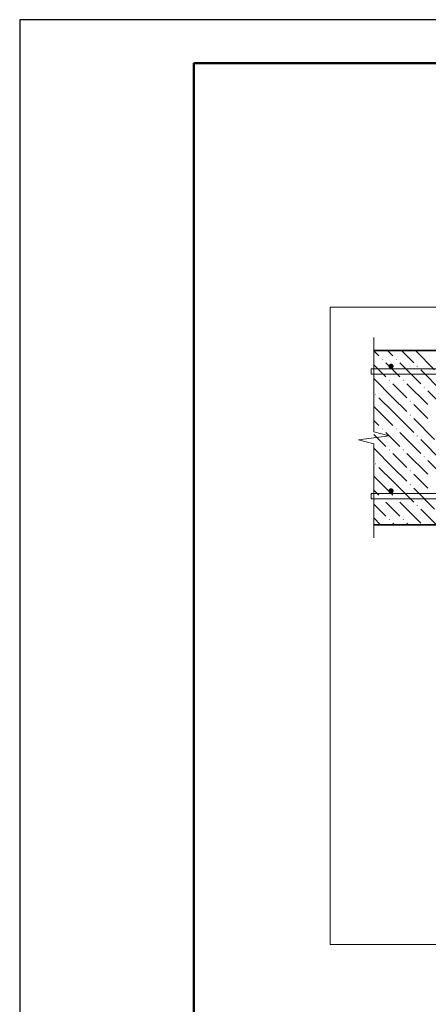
# Model space of a CAD drawing. Header units: millimetres. Extents: x 0 to 42000, y 0 to 29700.
# Tile 15 of 29: x 0 to 4693, y 18395 to 29700. Entities that reach past the tile are written whole.
import ezdxf

# ---------------------------------------------------------------- set-up
doc = ezdxf.new("R2010")
doc.units = ezdxf.units.MM
for name, color, linetype, lineweight in [('Standard', 7, 'Continuous', 25), ('ЖБ Плита Фундамента верхний уровень', 7, 'Continuous', 35), ('Примечания', 7, 'Continuous', 13), ('Фоновоя арматура Х1', 52, 'Continuous', 25)]:
    doc.layers.add(name, color=color, linetype=linetype, lineweight=lineweight)

msp = doc.modelspace()

# ---------------------------------------------------------------- hatches: boundary and pattern name
at = {"layer": 'ЖБ Плита Фундамента верхний уровень', "linetype": 'Continuous', "lineweight": 18, "transparency": 33554687}
for points in [[(4159, 25800), (4166, 25807), (4172, 25800), (4166, 25794)], [(4319, 25800), (4326, 25807), (4332, 25800), (4326, 25794)], [(4559, 25720), (4566, 25727), (4572, 25720), (4566, 25714)], [(4239, 25560), (4246, 25567), (4252, 25560), (4246, 25554)], [(4399, 25560), (4406, 25567), (4412, 25560), (4406, 25554)], [(4639, 25480), (4646, 25487), (4652, 25480), (4646, 25474)], [(4079, 25400), (4086, 25407), (4092, 25400), (4086, 25394)], [(4479, 25320), (4486, 25327), (4492, 25320), (4486, 25314)], [(4479, 25160), (4486, 25167), (4492, 25160), (4486, 25154)], [(4159, 25000), (4166, 25007), (4172, 25000), (4166, 24994)], [(4319, 25000), (4326, 25007), (4332, 25000), (4326, 24994)], [(4559, 24920), (4566, 24927), (4572, 24920), (4566, 24914)], [(4239, 24760), (4246, 24767), (4252, 24760), (4246, 24754)], [(4399, 24760), (4406, 24767), (4412, 24760), (4406, 24754)], [(4639, 24680), (4646, 24687), (4652, 24680), (4646, 24674)], [(4079, 24600), (4086, 24607), (4092, 24600), (4086, 24594)], [(4479, 24520), (4486, 24527), (4492, 24520), (4486, 24514)], [(4479, 24360), (4486, 24367), (4492, 24360), (4486, 24354)], [(4159, 24200), (4166, 24207), (4172, 24200), (4166, 24194)], [(4319, 24200), (4326, 24207), (4332, 24200), (4326, 24194)], [(4559, 24120), (4566, 24127), (4572, 24120), (4566, 24114)], [(4239, 23960), (4246, 23967), (4252, 23960), (4246, 23954)], [(4399, 23960), (4406, 23967), (4412, 23960), (4406, 23954)]]:
    msp.add_hatch(color=7, dxfattribs=at).paths.add_polyline_path(points, flags=16)
at = {"layer": 'Фоновоя арматура Х1', "linetype": 'Continuous', "lineweight": 18, "transparency": 33554687}
for points in [[(4295, 25720), (4293, 25731), (4286, 25741), (4276, 25748), (4265, 25750), (4253, 25748), (4244, 25741), (4237, 25731), (4235, 25720), (4237, 25709), (4244, 25699), (4253, 25692), (4265, 25690), (4276, 25692), (4286, 25699), (4293, 25709)], [(4295, 24290), (4293, 24301), (4286, 24311), (4276, 24318), (4265, 24320), (4253, 24318), (4244, 24311), (4237, 24301), (4235, 24290), (4237, 24279), (4244, 24269), (4253, 24262), (4265, 24260), (4276, 24262), (4286, 24269), (4293, 24279)]]:
    msp.add_hatch(color=7, dxfattribs=at).paths.add_polyline_path(points)

# ---------------------------------------------------------------- linework, layer by layer
at = {"layer": 'Standard', "color": 7, "linetype": 'Continuous', "lineweight": 25, "transparency": 33554687}
msp.add_line((2000, 29200), (2000, 1058), dxfattribs=at)
msp.add_lwpolyline([(0, 0), (42000, 0), (42000, 29700), (0, 29700), (0, 0)], close=True, dxfattribs=at)
at = {"layer": 'Standard', "color": 7, "linetype": 'Continuous', "lineweight": 50, "transparency": 33554687}
msp.add_lwpolyline([(2000, 29200), (41500, 29200), (41500, 500), (2000, 500), (2000, 29200)], close=True, dxfattribs=at)
at = {"layer": 'Standard', "color": 7, "linetype": 'Continuous', "lineweight": 13, "transparency": 33554687}
msp.add_lwpolyline([(41500, 29200), (2000, 29200), (2000, 6000), (41500, 6000), (41500, 29200)], dxfattribs=at)
at = {"layer": 'Standard', "color": 254, "linetype": 'Continuous', "lineweight": 18, "true_color": 0xc4c4ff, "transparency": 33554687}
msp.add_lwpolyline([(3567, 19081), (24081, 19081), (24081, 26400), (3567, 26400), (3567, 19081)], dxfattribs=at)
at = {"layer": 'ЖБ Плита Фундамента верхний уровень', "color": 7, "linetype": 'Continuous', "lineweight": 35, "transparency": 33554687}
for p, q in [((12215, 25900), (4067, 25900)), ((4067, 23900), (8465, 23900))]:
    msp.add_line(p, q, dxfattribs=at)
at = {"layer": 'ЖБ Плита Фундамента верхний уровень', "color": 254, "linetype": 'Continuous', "lineweight": 18, "transparency": 33554687}
for p, q in [((4067, 25899), (4126, 25840)), ((4226, 25900), (4286, 25840)), ((4386, 25900), (4526, 25760)), ((4546, 25900), (4766, 25680)), ((4067, 25739), (4206, 25600)), ((4286, 25680), (4206, 25760)), ((4366, 25600), (4286, 25680)), ((4366, 25760), (4606, 25520)), ((4606, 25680), (4846, 25440)), ((4286, 25360), (4067, 25579)), ((4286, 25520), (4446, 25360)), ((4446, 25520), (4686, 25280)), ((4926, 25200), (4686, 25440)), ((4126, 25360), (4286, 25200)), ((4286, 25360), (4446, 25200)), ((4126, 25200), (4067, 25259)), ((4606, 25200), (4526, 25280)), ((4067, 25099), (4126, 25040)), ((4126, 25200), (4286, 25040)), ((4286, 25200), (4526, 24960)), ((4526, 25120), (4766, 24880)), ((4686, 25120), (4606, 25200)), ((4067, 24939), (4206, 24800)), ((4286, 24880), (4206, 24960)), ((4366, 24800), (4286, 24880)), ((4366, 24960), (4606, 24720)), ((4606, 24880), (4846, 24640)), ((4286, 24560), (4067, 24779)), ((4286, 24720), (4446, 24560)), ((4446, 24720), (4686, 24480)), ((4126, 24560), (4286, 24400)), ((4286, 24560), (4446, 24400)), ((4926, 24400), (4686, 24640)), ((4126, 24400), (4067, 24459)), ((4606, 24400), (4526, 24480)), ((4126, 24400), (4286, 24240)), ((4286, 24400), (4526, 24160)), ((4526, 24320), (4766, 24080)), ((4686, 24320), (4606, 24400)), ((4067, 24299), (4126, 24240)), ((4067, 24139), (4206, 24000)), ((4286, 24080), (4206, 24160)), ((4366, 24000), (4286, 24080)), ((4366, 24160), (4606, 23920)), ((4606, 24080), (4786, 23900)), ((4146, 23900), (4067, 23979)), ((4286, 23920), (4306, 23900)), ((4446, 23920), (4466, 23900))]:
    msp.add_line(p, q, dxfattribs=at)
at = {"layer": 'Примечания', "color": 7, "linetype": 'Continuous', "lineweight": 13, "transparency": 33554687}
for p, q in [((4067, 26050), (4067, 24969)), ((4242, 24923), (3892, 24877)), ((3892, 24877), (4067, 24831)), ((4067, 24969), (4242, 24923)), ((4067, 24831), (4067, 23750)), ((4067, 23750), (4067, 23750))]:
    msp.add_line(p, q, dxfattribs=at)
at = {"layer": 'Фоновоя арматура Х1', "color": 251, "linetype": 'Continuous', "lineweight": 18, "true_color": 0x656565, "transparency": 33554687}
for points in [[(12065, 25630), (4037, 25630), (4037, 25690), (12065, 25690), (12065, 25630)], [(12065, 25630), (4037, 25630), (4037, 25690), (12065, 25690), (12065, 25630)], [(12065, 24200), (4037, 24200), (4037, 24260), (12065, 24260), (12065, 24200)], [(12065, 24200), (4037, 24200), (4037, 24260), (12065, 24260), (12065, 24200)]]:
    msp.add_lwpolyline(points, dxfattribs=at)

doc.saveas('drawing.dxf')
